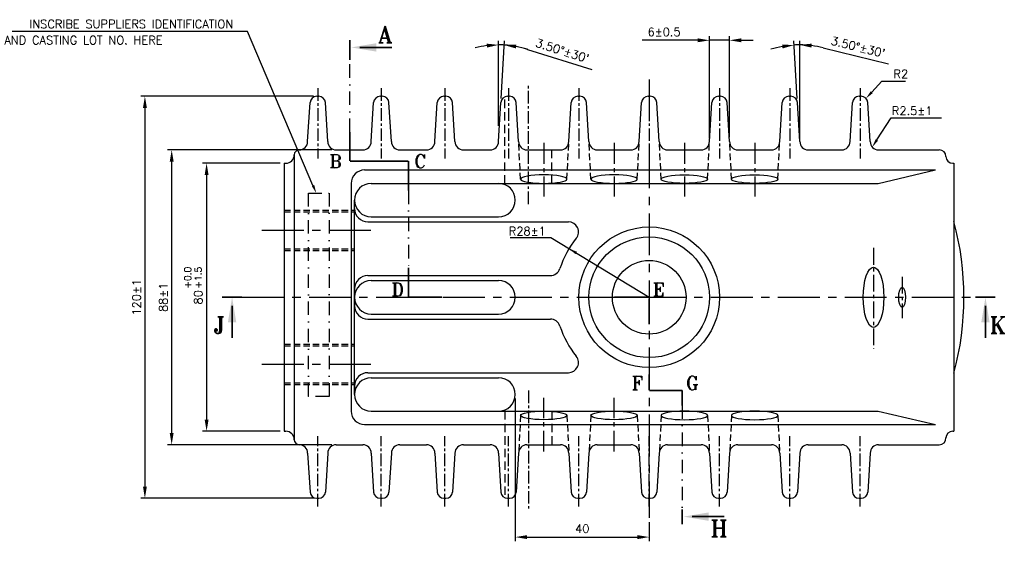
# Model space of a CAD drawing. Extents: x -78 to 847, y 1 to 655.
# Tile 4 of 12: x 99 to 393, y 268 to 424. Entities that reach past the tile are written whole.
import ezdxf

# ---------------------------------------------------------------- set-up
doc = ezdxf.new("R2010")
doc.units = 0
doc.header["$MEASUREMENT"] = 0
for name, pattern in [('CENTER', [2, 1.25, -0.25, 0.25, -0.25]), ('DASHDOT', [1, 0.5, -0.25, 0, -0.25]), ('DASHED', [0.75, 0.5, -0.25]), ('HIDDEN', [9.525, 6.35, -3.175])]:
    doc.linetypes.add(name, pattern=pattern)
doc.layers.get('0').update_dxf_attribs({"linetype": 'CONTINUOUS'})
doc.layers.get('DEFPOINTS').update_dxf_attribs({"linetype": 'CONTINUOUS'})
for name, color, linetype in [('BEND', 6, 'DASHDOT'), ('CEN', 3, 'CENTER'), ('DIM', 1, 'CONTINUOUS'), ('HIDD', 2, 'HIDDEN'), ('TAXT', 4, 'CONTINUOUS')]:
    doc.layers.add(name, color=color, linetype=linetype)
doc.styles.add('RAJESH', font='romans.shx')
doc.styles.add('ROMANS', font='romans', dxfattribs={"width": 1.5, "height": 1.5})
doc.styles.add('ROMANT', font='romant.shx')
doc.dimstyles.new('RAJESH', dxfattribs={"dimtxt": 2.5, "dimasz": 3.5, "dimexe": 1.25, "dimexo": 1.25, "dimgap": 1.25, "dimtad": 1, "dimzin": 9, "dimdsep": 46, "dimtxsty": 'RAJESH', "dimcen": 0, "dimclrd": 1, "dimclre": 1, "dimclrt": 4, "dimadec": 0, "dimazin": 0, "dimtp": 0.5, "dimtfac": 1, "dimtmove": 0, "dimatfit": 3, "dimfxl": 0, "dimtolj": 1, "dimtzin": 9, "dimarcsym": 0})

# ---------------------------------------------------------------- blocks, each defined once
blk = doc.blocks.new('*D42')
at = {"layer": 'DEFPOINTS', "color": 0}
for p in [(304.99, 417.65), (304.99, 387.18), (311.01, 387.44)]:
    blk.add_point(p, dxfattribs=at)
at = {"layer": 'DIM', "color": 1, "lineweight": -2}
for p, q in [((301.49, 417.65), (284.9, 417.65)), ((304.99, 388.43), (304.99, 418.9)), ((311.01, 417.65), (304.99, 417.65)), ((311.01, 388.69), (311.01, 418.9)), ((314.51, 417.65), (318.01, 417.65))]:
    blk.add_line(p, q, dxfattribs=at)
at = {"layer": 'DIM', "color": 1}
for points in [[(301.49, 418.24), (301.49, 417.07), (304.99, 417.65)], [(314.51, 418.24), (314.51, 417.07), (311.01, 417.65)]]:
    blk.add_solid(points, dxfattribs=at)
at = {"layer": 'DIM', "color": 4, "insert": (291.45, 420.15), "char_height": 2.5, "attachment_point": 5, "style": 'RAJESH'}
blk.add_mtext('\\A1;6±0.5', dxfattribs=at)
blk = doc.blocks.new('*D43')
at = {"layer": 'DEFPOINTS', "color": 0}
for p in [(330.83, 416.25), (331.3, 399.06), (332.01, 390.83), (332.01, 387.44), (332.01, 387.44)]:
    blk.add_point(p, dxfattribs=at)
at = {"layer": 'DIM', "color": 1, "lineweight": -2}
for p, q in [((331.22, 400.31), (330.17, 417.47)), ((332.01, 392.08), (332.01, 417.53)), ((338.95, 415.43), (358.48, 410.58))]:
    blk.add_line(p, q, dxfattribs=at)
for start, end in [(100.4585, 107.417), (90, 93.5), (76.0572, 90), (76.083, 83.0415)]:
    blk.add_arc((332.01, 387.44), 28.84, start, end, dxfattribs=at)
at = {"layer": 'DIM', "color": 1}
for points in [[(326.7, 416.38), (326.84, 415.22), (330.25, 416.22)], [(335.46, 415.48), (335.54, 416.65), (332.01, 416.28)]]:
    blk.add_solid(points, dxfattribs=at)
at = {"layer": 'DIM', "color": 4, "insert": (349.38, 415.66), "char_height": 2.5, "attachment_point": 5, "rotation": 346.0572, "style": 'RAJESH'}
blk.add_mtext("\\A1;3.50°±30'", dxfattribs=at)
blk = doc.blocks.new('*D44')
at = {"layer": 'DEFPOINTS', "color": 0}
for p in [(242.59, 416.27), (242.72, 399.06), (242.01, 390.83), (242.01, 387.44), (242.01, 387.44)]:
    blk.add_point(p, dxfattribs=at)
at = {"layer": 'DIM', "color": 1, "lineweight": -2}
for p, q in [((242.01, 392.08), (242.01, 417.53)), ((242.79, 400.31), (243.84, 417.47)), ((250.65, 414.95), (269.84, 408.92))]:
    blk.add_line(p, q, dxfattribs=at)
for start, end in [(96.9585, 103.917), (86.5, 90), (72.5572, 86.5), (72.583, 79.5415)]:
    blk.add_arc((242.01, 387.44), 28.84, start, end, dxfattribs=at)
at = {"layer": 'DIM', "color": 1}
for points in [[(238.48, 416.65), (238.55, 415.48), (242.01, 416.28)], [(247.17, 415.22), (247.31, 416.38), (243.77, 416.22)]]:
    blk.add_solid(points, dxfattribs=at)
at = {"layer": 'DIM', "color": 4, "insert": (261.07, 414.55), "char_height": 2.5, "attachment_point": 5, "rotation": 342.5572, "style": 'RAJESH'}
blk.add_mtext("\\A1;3.50°±30'", dxfattribs=at)
blk = doc.blocks.new('*D45')
at = {"layer": 'DEFPOINTS', "color": 0}
for p in [(188.01, 400.94), (136.4, 280.94), (188.01, 280.94)]:
    blk.add_point(p, dxfattribs=at)
at = {"layer": 'DIM', "color": 1, "lineweight": -2}
for p, q in [((186.76, 400.94), (135.15, 400.94)), ((136.4, 397.44), (136.4, 284.44)), ((186.76, 280.94), (135.15, 280.94))]:
    blk.add_line(p, q, dxfattribs=at)
at = {"layer": 'DIM', "color": 1}
for points in [[(135.82, 397.44), (136.99, 397.44), (136.4, 400.94)], [(135.82, 284.44), (136.99, 284.44), (136.4, 280.94)]]:
    blk.add_solid(points, dxfattribs=at)
at = {"layer": 'DIM', "color": 4, "insert": (133.9, 340.94), "char_height": 2.5, "attachment_point": 5, "rotation": 90, "style": 'RAJESH'}
blk.add_mtext('\\A1;120±1', dxfattribs=at)
blk = doc.blocks.new('*D46')
at = {"layer": 'DEFPOINTS', "color": 0}
for p in [(144.4, 384.94), (193.51, 384.94), (193.51, 296.94)]:
    blk.add_point(p, dxfattribs=at)
at = {"layer": 'DIM', "color": 1, "lineweight": -2}
for p, q in [((192.26, 384.94), (143.15, 384.94)), ((144.4, 300.44), (144.4, 381.44)), ((192.26, 296.94), (143.15, 296.94))]:
    blk.add_line(p, q, dxfattribs=at)
at = {"layer": 'DIM', "color": 1}
for points in [[(143.81, 381.44), (144.98, 381.44), (144.4, 384.94)], [(143.81, 300.44), (144.98, 300.44), (144.4, 296.94)]]:
    blk.add_solid(points, dxfattribs=at)
at = {"layer": 'DIM', "color": 4, "insert": (141.9, 340.94), "char_height": 2.5, "attachment_point": 5, "rotation": 90, "style": 'RAJESH'}
blk.add_mtext('\\A1;88±1', dxfattribs=at)
blk = doc.blocks.new('*D47')
at = {"layer": 'DEFPOINTS', "color": 0}
for p in [(178.01, 380.94), (154.82, 300.94), (178.01, 300.94)]:
    blk.add_point(p, dxfattribs=at)
at = {"layer": 'DIM', "color": 1, "lineweight": -2}
for p, q in [((176.76, 380.94), (153.57, 380.94)), ((154.82, 377.44), (154.82, 304.44)), ((176.76, 300.94), (153.57, 300.94))]:
    blk.add_line(p, q, dxfattribs=at)
at = {"layer": 'DIM', "color": 1}
for points in [[(154.24, 377.44), (155.41, 377.44), (154.82, 380.94)], [(154.24, 304.44), (155.41, 304.44), (154.82, 300.94)]]:
    blk.add_solid(points, dxfattribs=at)
at = {"layer": 'DIM', "color": 4, "insert": (152.32, 340.94), "char_height": 2.5, "attachment_point": 5, "rotation": 90, "style": 'RAJESH'}
blk.add_mtext('\\A1;80', dxfattribs=at)
blk = doc.blocks.new('*D48')
at = {"layer": 'DEFPOINTS', "color": 0}
for p in [(247.01, 311.94), (287.01, 275.11), (287.01, 269.36)]:
    blk.add_point(p, dxfattribs=at)
at = {"layer": 'DIM', "color": 1, "lineweight": -2}
for p, q in [((247.01, 310.69), (247.01, 268.11)), ((287.01, 273.86), (287.01, 268.11)), ((250.51, 269.36), (283.51, 269.36))]:
    blk.add_line(p, q, dxfattribs=at)
at = {"layer": 'DIM', "color": 1}
for points in [[(250.51, 269.94), (250.51, 268.77), (247.01, 269.36)], [(283.51, 269.94), (283.51, 268.77), (287.01, 269.36)]]:
    blk.add_solid(points, dxfattribs=at)
at = {"layer": 'DIM', "color": 4, "insert": (267.01, 271.86), "char_height": 2.5, "attachment_point": 5, "style": 'RAJESH'}
blk.add_mtext('\\A1;40', dxfattribs=at)

msp = doc.modelspace()

# ---------------------------------------------------------------- linework, layer by layer
for p, q in [((332.007, 387.44), (332.007, 406.809)), ((187.714, 400.94), (188.299, 400.94)), ((206.714, 400.94), (207.299, 400.94)), ((225.714, 400.94), (226.299, 400.94)), ((244.714, 400.94), (245.299, 400.94)), ((265.714, 400.94), (266.299, 400.94)), ((286.714, 400.94), (287.299, 400.94)), ((307.714, 400.94), (308.299, 400.94)), ((328.714, 400.94), (329.299, 400.94)), ((349.714, 400.94), (350.299, 400.94)), ((185.007, 387.44), (185.717, 399.062)), ((191.007, 387.44), (190.296, 399.062)), ((204.007, 387.44), (204.717, 399.062)), ((210.007, 387.44), (209.296, 399.062)), ((223.007, 387.44), (223.717, 399.062)), ((229.007, 387.44), (228.296, 399.062)), ((242.007, 387.44), (242.717, 399.062)), ((248.007, 387.44), (247.296, 399.062)), ((263.007, 387.44), (263.717, 399.062)), ((269.007, 387.44), (268.296, 399.062)), ((284.007, 387.44), (284.717, 399.062)), ((290.007, 387.44), (289.296, 399.062)), ((305.007, 387.44), (305.717, 399.062)), ((311.007, 387.44), (310.296, 399.062)), ((326.007, 387.44), (326.717, 399.062)), ((332.007, 387.44), (331.296, 399.062)), ((347.007, 387.44), (347.717, 399.062)), ((353.007, 387.44), (352.296, 399.062)), ((181.007, 383.44), (181.007, 298.44)), ((182.507, 384.94), (182.507, 384.94)), ((193.507, 384.94), (201.507, 384.94)), ((201.507, 384.94), (201.507, 384.94)), ((212.507, 384.94), (220.507, 384.94)), ((220.507, 384.94), (220.507, 384.94)), ((231.507, 384.94), (239.507, 384.94)), ((239.507, 384.94), (239.507, 384.94)), ((250.507, 384.94), (260.507, 384.94)), ((260.507, 384.94), (260.507, 384.94)), ((271.507, 384.94), (281.507, 384.94)), ((281.507, 384.94), (281.507, 384.94)), ((292.507, 384.94), (302.507, 384.94)), ((302.507, 384.94), (302.507, 384.94)), ((313.507, 384.94), (323.507, 384.94)), ((323.507, 384.94), (323.507, 384.94)), ((334.507, 384.94), (344.507, 384.94)), ((344.507, 384.94), (344.507, 384.94)), ((355.507, 384.94), (373.644, 384.94)), ((375.644, 382.94), (375.644, 382.94)), ((178.007, 380.94), (178.507, 380.94)), ((178.007, 380.94), (178.007, 300.94)), ((377.644, 380.94), (378.005, 380.94)), ((378.005, 380.94), (378.005, 300.94)), ((202.007, 378.94), (372.502, 378.94)), ((355.434, 374.94), (372.502, 378.94)), ((198.007, 374.94), (198.007, 306.94)), ((204.007, 374.94), (242.007, 374.94)), ((242.007, 374.94), (355.434, 374.94)), ((199.007, 367.44), (199.007, 369.94)), ((199.007, 311.94), (199.007, 369.94)), ((204.007, 364.94), (242.007, 364.94)), ((203.007, 363.44), (262.908, 363.44)), ((203.007, 347.44), (257.498, 347.44)), ((204.007, 345.94), (242.007, 345.94)), ((199.007, 343.44), (199.007, 338.44)), ((204.007, 335.94), (242.007, 335.94)), ((203.007, 334.44), (257.498, 334.44)), ((203.007, 318.44), (262.908, 318.44)), ((204.007, 316.94), (242.007, 316.94)), ((199.007, 314.44), (199.007, 311.94)), ((204.007, 306.94), (242.007, 306.94)), ((242.007, 306.94), (355.434, 306.94)), ((355.434, 306.94), (372.502, 302.94)), ((202.007, 302.94), (372.502, 302.94)), ((178.007, 300.94), (178.507, 300.94)), ((377.644, 300.94), (378.005, 300.94)), ((375.644, 298.94), (375.644, 298.94)), ((182.507, 296.94), (182.507, 296.94)), ((185.007, 294.44), (185.717, 282.818)), ((191.007, 294.44), (190.296, 282.818)), ((193.507, 296.94), (201.507, 296.94)), ((201.507, 296.94), (201.507, 296.94)), ((204.007, 294.44), (204.717, 282.818)), ((210.007, 294.44), (209.296, 282.818)), ((212.507, 296.94), (220.507, 296.94)), ((220.507, 296.94), (220.507, 296.94)), ((223.007, 294.44), (223.717, 282.818)), ((229.007, 294.44), (228.296, 282.818)), ((231.507, 296.94), (239.507, 296.94)), ((239.507, 296.94), (239.507, 296.94)), ((242.007, 294.44), (242.717, 282.818)), ((248.007, 294.44), (247.296, 282.818)), ((250.507, 296.94), (260.507, 296.94)), ((260.507, 296.94), (260.507, 296.94)), ((263.007, 294.44), (263.717, 282.818)), ((269.007, 294.44), (268.296, 282.818)), ((271.507, 296.94), (281.507, 296.94)), ((281.507, 296.94), (281.507, 296.94)), ((284.007, 294.44), (284.717, 282.818)), ((290.007, 294.44), (289.296, 282.818)), ((292.507, 296.94), (302.507, 296.94)), ((302.507, 296.94), (302.507, 296.94)), ((305.007, 294.44), (305.717, 282.818)), ((311.007, 294.44), (310.296, 282.818)), ((313.507, 296.94), (323.507, 296.94)), ((323.507, 296.94), (323.507, 296.94)), ((326.007, 294.44), (326.717, 282.818)), ((332.007, 294.44), (331.296, 282.818)), ((334.507, 296.94), (344.507, 296.94)), ((344.507, 296.94), (344.507, 296.94)), ((347.007, 294.44), (347.717, 282.818)), ((353.007, 294.44), (352.296, 282.818)), ((355.507, 296.94), (373.644, 296.94)), ((187.714, 280.94), (188.299, 280.94)), ((206.714, 280.94), (207.299, 280.94)), ((225.714, 280.94), (226.299, 280.94)), ((244.714, 280.94), (245.299, 280.94)), ((265.714, 280.94), (266.299, 280.94)), ((286.714, 280.94), (287.299, 280.94)), ((307.714, 280.94), (308.299, 280.94)), ((328.714, 280.94), (329.299, 280.94)), ((349.714, 280.94), (350.299, 280.94))]:
    msp.add_line(p, q)
at = {"color": 4, "linetype": 'DASHED', "ltscale": 5}
for p, q in [((243.914, 374.94), (243.914, 400.773)), ((257.914, 374.94), (257.914, 384.94)), ((243.914, 306.94), (243.914, 281.106)), ((257.914, 306.94), (257.914, 296.94))]:
    msp.add_line(p, q, dxfattribs=at)
at = {"const_width": 0.5}
for points in [[(165.42, 340.94), (159.457, 340.94)], [(390.406, 340.94), (384.444, 340.94)]]:
    msp.add_lwpolyline(points, dxfattribs=at)
at = {"color": 1, "const_width": 0.5}
for points in [[(162.438, 338.44), (162.438, 328.778)], [(387.425, 338.44), (387.425, 328.778)], [(299.758, 275.466), (309.42, 275.466)]]:
    msp.add_lwpolyline(points, dxfattribs=at)
for radius in [21, 18, 11]:
    msp.add_circle((287.007, 340.94), radius)
for centre, radius, start, end in [((187.714, 398.94), 2, 90, 176.5), ((188.299, 398.94), 2, 3.5, 90), ((206.714, 398.94), 2, 90, 176.5), ((207.299, 398.94), 2, 3.5, 90), ((225.714, 398.94), 2, 90, 176.5), ((226.299, 398.94), 2, 3.5, 90), ((244.714, 398.94), 2, 90, 176.5), ((245.299, 398.94), 2, 3.5, 90), ((265.714, 398.94), 2, 90, 176.5), ((266.299, 398.94), 2, 3.5, 90), ((286.714, 398.94), 2, 90, 176.5), ((287.299, 398.94), 2, 3.5, 90), ((307.714, 398.94), 2, 90, 176.5), ((308.299, 398.94), 2, 3.5, 90), ((328.714, 398.94), 2, 90, 176.5), ((329.299, 398.94), 2, 3.5, 90), ((349.714, 398.94), 2, 90, 176.5), ((350.299, 398.94), 2, 3.5, 90), ((182.507, 387.44), 2.5, 270, 360), ((193.507, 387.44), 2.5, 180, 270), ((201.507, 387.44), 2.5, 270, 360), ((212.507, 387.44), 2.5, 180, 270), ((220.507, 387.44), 2.5, 270, 360), ((231.507, 387.44), 2.5, 180, 270), ((239.507, 387.44), 2.5, 270, 360), ((250.507, 387.44), 2.5, 180, 270), ((260.507, 387.44), 2.5, 270, 360), ((271.507, 387.44), 2.5, 180, 270), ((281.507, 387.44), 2.5, 270, 360), ((292.507, 387.44), 2.5, 180, 270), ((302.507, 387.44), 2.5, 270, 360), ((313.507, 387.44), 2.5, 180, 270), ((323.507, 387.44), 2.5, 270, 360), ((334.507, 387.44), 2.5, 180, 270), ((344.507, 387.44), 2.5, 270, 360), ((355.507, 387.44), 2.5, 180, 270), ((178.507, 383.44), 2.5, 270, 0), ((182.507, 383.44), 1.5, 90, 180), ((373.644, 382.94), 2, 0, 90), ((377.644, 382.94), 2, 180, 270), ((202.007, 374.94), 4, 90, 180), ((204.007, 369.94), 5, 90, 270), ((242.007, 369.94), 5, 270, 90), ((203.007, 367.44), 4, 180, 270), ((262.908, 360.44), 3, 321.02124, 90), ((293.844, 340.94), 87.159, 344.92671, 15.07329), ((287.007, 340.94), 28, 141.02124, 162.15448), ((203.007, 343.44), 4, 90, 180), ((257.498, 350.44), 3, 270, 342.15448), ((204.007, 340.94), 5, 90, 270), ((242.007, 340.94), 5, 270, 90), ((203.007, 338.44), 4, 180, 270), ((257.498, 331.44), 3, 17.84552, 90), ((287.007, 340.94), 28, 197.84552, 218.97876), ((262.908, 321.44), 3, 270, 38.97876), ((203.007, 314.44), 4, 90, 180), ((204.007, 311.94), 5, 90, 270), ((242.007, 311.94), 5, 270, 90), ((202.007, 306.94), 4, 180, 270), ((178.507, 298.44), 2.5, 0, 90), ((377.644, 298.94), 2, 90, 180), ((182.507, 298.44), 1.5, 180, 270), ((373.644, 298.94), 2, 270, 0), ((182.507, 294.44), 2.5, 0, 90), ((193.507, 294.44), 2.5, 90, 180), ((201.507, 294.44), 2.5, 0, 90), ((212.507, 294.44), 2.5, 90, 180), ((220.507, 294.44), 2.5, 0, 90), ((231.507, 294.44), 2.5, 90, 180), ((239.507, 294.44), 2.5, 0, 90), ((250.507, 294.44), 2.5, 90, 180), ((260.507, 294.44), 2.5, 0, 90), ((271.507, 294.44), 2.5, 90, 180), ((281.507, 294.44), 2.5, 0, 90), ((292.507, 294.44), 2.5, 90, 180), ((302.507, 294.44), 2.5, 0, 90), ((313.507, 294.44), 2.5, 90, 180), ((323.507, 294.44), 2.5, 0, 90), ((334.507, 294.44), 2.5, 90, 180), ((344.507, 294.44), 2.5, 0, 90), ((355.507, 294.44), 2.5, 90, 180), ((187.714, 282.94), 2, 183.5, 270), ((188.299, 282.94), 2, 270, 356.5), ((206.714, 282.94), 2, 183.5, 270), ((207.299, 282.94), 2, 270, 356.5), ((225.714, 282.94), 2, 183.5, 270), ((226.299, 282.94), 2, 270, 356.5), ((244.714, 282.94), 2, 183.5, 270), ((245.299, 282.94), 2, 270, 356.5), ((265.714, 282.94), 2, 183.5, 270), ((266.299, 282.94), 2, 270, 356.5), ((286.714, 282.94), 2, 183.5, 270), ((287.299, 282.94), 2, 270, 356.5), ((307.714, 282.94), 2, 183.5, 270), ((308.299, 282.94), 2, 270, 356.5), ((328.714, 282.94), 2, 183.5, 270), ((329.299, 282.94), 2, 270, 356.5), ((349.714, 282.94), 2, 183.5, 270), ((350.299, 282.94), 2, 270, 356.5)]:
    msp.add_arc(centre, radius, start, end)
at = {"extrusion": (0, 0, -1)}
for centre, major_axis in [((255.507, 376.205), (6.92, 0)), ((276.507, 376.205), (6.92, 0)), ((297.507, 305.674), (-6.92, 0)), ((318.507, 305.674), (-6.92, 0))]:
    msp.add_ellipse(centre, major_axis=major_axis, ratio=0.1828761, dxfattribs=at)
for centre, major_axis, ratio in [((297.507, 376.205), (-6.92, 0), 0.1828761), ((318.507, 376.205), (-6.92, 0), 0.1828761), ((354.007, 340.94), (0, -9), 0.3420201), ((362.557, 340.94), (0, -3), 0.3420201), ((255.507, 305.674), (6.92, 0), 0.1828761), ((276.507, 305.674), (6.92, 0), 0.1828761)]:
    msp.add_ellipse(centre, major_axis=major_axis, ratio=ratio)
at = {"color": 1}
for points in [[(163.688, 333.44), (161.188, 333.44), (162.438, 340.94)], [(388.675, 333.44), (386.175, 333.44), (387.425, 340.94)], [(304.758, 276.716), (304.758, 274.216), (297.258, 275.466)]]:
    msp.add_solid(points, dxfattribs=at)
at = {"layer": 'BEND', "ltscale": 8}
for p, q in [((197.614, 390.291), (197.614, 416.371)), ((215.115, 372.768), (215.115, 349.765)), ((296.874, 308.635), (296.874, 274.207))]:
    msp.add_line(p, q, dxfattribs=at)
msp.add_lwpolyline([(185.25, 372.04), (191.389, 372.04), (191.389, 311.368), (185.25, 311.368)], close=True, dxfattribs=at)
at = {"layer": 'CEN', "ltscale": 10}
for p, q in [((287.007, 405.966), (287.007, 275.107)), ((171.335, 360.94), (205.989, 360.94)), ((165.42, 340.94), (387.767, 340.94)), ((171.335, 320.94), (205.989, 320.94))]:
    msp.add_line(p, q, dxfattribs=at)
at = {"layer": 'CEN', "ltscale": 3}
for p, q in [((188.007, 403.344), (188.007, 382.378)), ((207.007, 403.344), (207.007, 382.378)), ((226.007, 403.344), (226.007, 382.378)), ((245.007, 403.344), (245.007, 382.378)), ((250.914, 368.771), (250.914, 404.675)), ((266.007, 403.344), (266.007, 382.378)), ((287.007, 403.344), (287.007, 382.378)), ((308.007, 403.344), (308.007, 382.378)), ((329.007, 403.344), (329.007, 382.378)), ((350.007, 403.344), (350.007, 382.378)), ((250.914, 313.108), (250.914, 277.204)), ((188.007, 278.536), (188.007, 299.501)), ((207.007, 278.536), (207.007, 299.501)), ((226.007, 278.536), (226.007, 299.501)), ((245.007, 278.536), (245.007, 299.501)), ((266.007, 278.536), (266.007, 299.501)), ((266.007, 278.536), (266.007, 299.501)), ((287.007, 278.536), (287.007, 299.501)), ((308.007, 278.536), (308.007, 299.501)), ((329.007, 278.536), (329.007, 299.501)), ((350.007, 278.536), (350.007, 299.501))]:
    msp.add_line(p, q, dxfattribs=at)
at = {"layer": 'CEN', "ltscale": 5}
for p, q in [((255.507, 387.009), (255.507, 370.986)), ((276.507, 387.009), (276.507, 370.986)), ((297.507, 387.009), (297.507, 370.986)), ((318.507, 387.009), (318.507, 370.986)), ((255.507, 294.87), (255.507, 310.894)), ((276.507, 294.87), (276.507, 310.894))]:
    msp.add_line(p, q, dxfattribs=at)
at = {"layer": 'CEN', "ltscale": 4}
for p, q in [((354.007, 355.661), (354.007, 325.528)), ((362.557, 347.07), (362.557, 334.705))]:
    msp.add_line(p, q, dxfattribs=at)
at = {"layer": 'DIM', "color": 1}
for p, q in [((163.765, 420.255), (94.908, 420.255)), ((167.08, 420.255), (163.765, 420.255)), ((186.595, 374.341), (167.08, 420.255)), ((353.457, 402.142), (356.504, 405.428)), ((356.504, 405.428), (358.498, 405.428)), ((358.498, 405.428), (363.546, 405.428)), ((354.987, 387.891), (359.294, 394.511)), ((359.294, 394.511), (360.967, 394.511)), ((360.967, 394.511), (374.348, 394.511)), ((257.665, 358.75), (287.007, 340.94))]:
    msp.add_line(p, q, dxfattribs=at)
at = {"layer": 'DIM'}
msp.add_line((245.505, 358.75), (257.665, 358.75), dxfattribs=at)
at = {"layer": 'DIM', "color": 1, "const_width": 0.5}
msp.add_lwpolyline([(200.498, 415.531), (210.16, 415.531)], dxfattribs=at)
at = {"layer": 'DIM', "color": 1}
for points in [[(205.498, 416.781), (205.498, 414.281), (197.998, 415.531)], [(353.762, 401.859), (353.151, 402.426), (351.757, 400.309)], [(355.336, 387.663), (354.638, 388.118), (353.624, 385.795)], [(186.979, 374.504), (186.212, 374.178), (187.573, 372.04)], [(264.992, 353.815), (265.424, 354.528), (263.071, 355.469)]]:
    msp.add_solid(points, dxfattribs=at)
at = {"layer": 'HIDD', "ltscale": 0.3}
for p, q in [((248.587, 376.205), (248.007, 387.44)), ((262.427, 376.205), (263.007, 387.44)), ((269.587, 376.205), (269.007, 387.44)), ((283.427, 376.205), (284.007, 387.44)), ((290.587, 376.205), (290.007, 387.44)), ((304.427, 376.205), (305.007, 387.44)), ((311.587, 376.205), (311.007, 387.44)), ((325.427, 376.205), (326.007, 387.44)), ((178.007, 366.94), (199.007, 366.94)), ((178.007, 366.44), (199.007, 366.44)), ((178.007, 355.44), (199.007, 355.44)), ((178.007, 354.94), (199.007, 354.94)), ((178.007, 326.94), (199.007, 326.94)), ((178.007, 326.44), (199.007, 326.44)), ((178.007, 315.44), (199.007, 315.44)), ((178.007, 314.94), (199.007, 314.94)), ((248.587, 305.674), (248.007, 294.44)), ((262.427, 305.674), (263.007, 294.44)), ((269.587, 305.674), (269.007, 294.44)), ((283.427, 305.674), (284.007, 294.44)), ((290.587, 305.674), (290.007, 294.44)), ((304.427, 305.674), (305.007, 294.44)), ((311.587, 305.674), (311.007, 294.44)), ((325.427, 305.674), (326.007, 294.44))]:
    msp.add_line(p, q, dxfattribs=at)
at = {"layer": 'TAXT', "const_width": 0.5}
for points in [[(197.614, 411.729), (197.614, 417.692)], [(197.614, 381.587), (197.614, 390.291)], [(197.614, 381.587), (215.115, 381.587)], [(215.115, 381.587), (215.115, 372.768)], [(215.115, 349.765), (215.115, 340.94)], [(215.115, 340.94), (225.135, 340.94)], [(287.007, 340.94), (276.593, 340.94)], [(287.007, 340.537), (287.007, 332.849)], [(287.007, 317.908), (287.007, 313.138)], [(287.007, 313.138), (296.874, 313.138)], [(296.874, 313.138), (296.874, 308.635)], [(296.874, 277.626), (296.874, 273.123)]]:
    msp.add_lwpolyline(points, dxfattribs=at)

# ---------------------------------------------------------------- texts
at = {"layer": 'DIM', "color": 6}
for s, height, style, p in [('A', 5, 'ROMANT', (206.052, 416.846)), ('R28%%P1', 2.5, 'ROMANS', (245.074, 359.422))]:
    msp.add_text(s, height=height, dxfattribs=dict(at, style=style)).set_placement(p)
at = {"layer": 'DIM', "color": 4, "style": 'RAJESH'}
for s, p in [('AND CASTING LOT NO. HERE', (94.432, 416.439)), ('R2.5%%P1', (359.478, 395.37))]:
    msp.add_text(s, height=2.5, dxfattribs=at).set_placement(p)
at = {"layer": 'DIM', "color": 6, "style": 'ROMANS'}
for s, p in [('+0.0', (150.178, 343.536)), ('+1.5', (153.33, 343.536))]:
    msp.add_text(s, height=2, rotation=90, dxfattribs=at).set_placement(p)
at = {"layer": 'DIM', "color": 4, "char_height": 2.5, "style": 'RAJESH'}
for s, insert, attachment_point in [('\\A1;INSCRIBE SUPPLIERS IDENTIFICATION', (162.765, 422.505), 6), ('\\A1;R2', (359.955, 407.631), 4)]:
    msp.add_mtext(s, dxfattribs=dict(at, insert=insert, attachment_point=attachment_point))
at = {"layer": 'TAXT', "color": 6, "style": 'ROMANT'}
for s, height, p in [('B', 4, (191.438, 379.549)), ('C ', 4, (216.801, 379.549)), ('D', 4, (210.02, 341.23)), ('E ', 4, (288.079, 341.23)), ('J', 5, (156.899, 330.126)), ('K', 5, (388.683, 330.126)), ('F', 4, (281.76, 313.365)), ('G', 4, (297.944, 313.365)), ('H ', 5, (305.312, 269.415))]:
    msp.add_text(s, height=height, dxfattribs=at).set_placement(p)

# ---------------------------------------------------------------- dimensions: what is measured, and where the dimension line sits
at = {"layer": 'DIM'}
dim = msp.add_linear_dim(base=(304.993, 417.652), p1=(311.007, 387.44), p2=(304.993, 387.182), text='6±0.5', dimstyle='RAJESH', dxfattribs=at)
dim.commit()
dim.dimension.update_dxf_attribs({"geometry": '*D42', "text_midpoint": (291.446, 420.152)})
for base, line1, line2, picture, middle in [((242.594, 416.27), ((242.007, 387.44), (242.007, 390.834)), ((242.007, 387.44), (242.717, 399.062)), '*D44', (261.068, 414.547)), ((330.833, 416.252), ((332.007, 387.44), (332.007, 390.834)), ((332.007, 387.44), (331.296, 399.062)), '*D43', (349.378, 415.66))]:
    dim = msp.add_angular_dim_2l(base=base, line1=line1, line2=line2, text="<>±30'", dimstyle='RAJESH', override={"dimadec": 2}, dxfattribs=at)
    dim.commit()
    dim.dimension.update_dxf_attribs({"geometry": picture, "text_midpoint": middle})
for base, p1, p2, picture, middle in [((136.403, 280.94), (188.007, 400.94), (188.007, 280.94), '*D45', (133.903, 340.94)), ((144.397, 384.94), (193.507, 296.94), (193.507, 384.94), '*D46', (141.897, 340.94))]:
    dim = msp.add_linear_dim(base=base, p1=p1, p2=p2, angle=90, text='<>±1', dimstyle='RAJESH', dxfattribs=at)
    dim.commit()
    dim.dimension.update_dxf_attribs({"geometry": picture, "text_midpoint": middle})
dim = msp.add_linear_dim(base=(154.823, 300.94), p1=(178.007, 380.94), p2=(178.007, 300.94), angle=90, dimstyle='RAJESH', dxfattribs=at)
dim.commit()
dim.dimension.update_dxf_attribs({"geometry": '*D47', "text_midpoint": (152.323, 340.94)})
dim = msp.add_linear_dim(base=(287.007, 269.356), p1=(247.007, 311.94), p2=(287.007, 275.107), dimstyle='RAJESH', dxfattribs=at)
dim.commit()
dim.dimension.update_dxf_attribs({"geometry": '*D48', "text_midpoint": (267.007, 271.856)})

doc.saveas('drawing.dxf')
